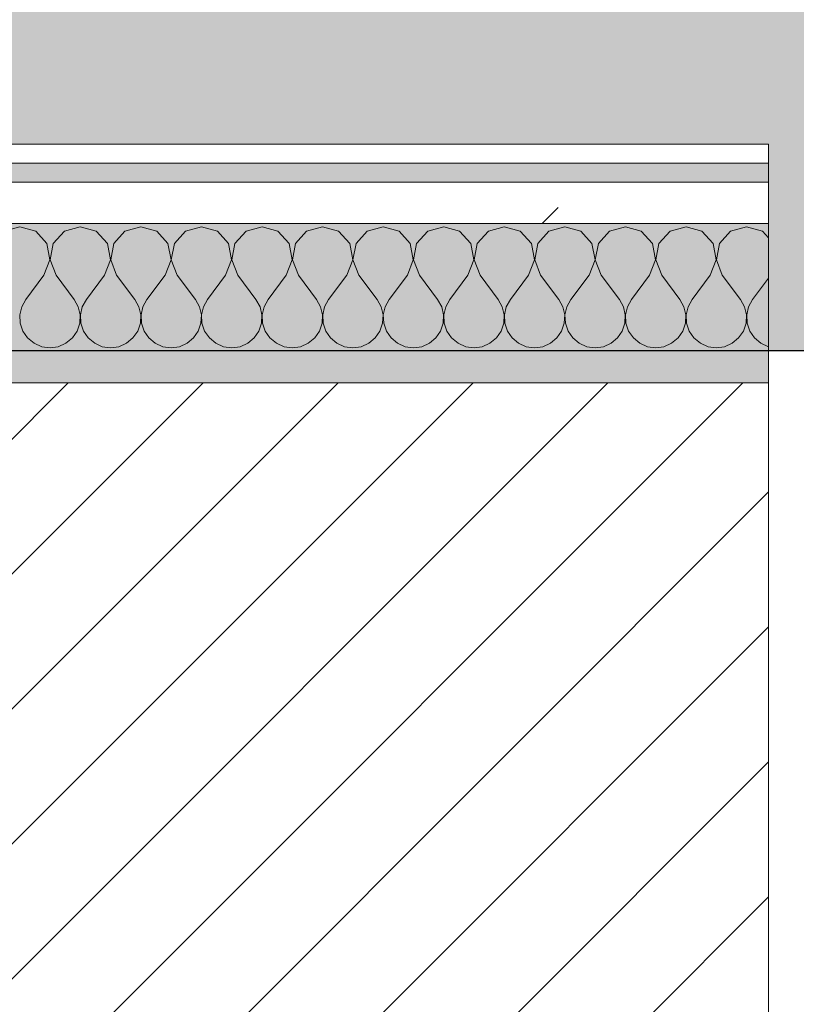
# Model space of a CAD drawing. Header units: millimetres. Extents: x -40968 to 13979, y -19284 to 4746.
# Tile 148 of 256: x -14371 to -14127, y -1399 to -1090. Entities that reach past the tile are written whole.
import ezdxf

# ---------------------------------------------------------------- set-up
doc = ezdxf.new("R2010")
doc.units = ezdxf.units.MM
doc.header["$MEASUREMENT"] = 0
doc.linetypes.add('Wipeout_Contour', pattern=[1000, 0, -1000])
for name, color, linetype in [('12_FAÇ_Façana', 7, 'Continuous'), ('Nuevo_08_E_Envans secs', 7, 'Continuous'), ('Nuevo_14_PAV_Soft Light Grey 0554', 7, 'Continuous'), ('Ventanas Archicad', 7, 'Continuous')]:
    doc.layers.add(name, color=color, linetype=linetype)
for name, color, linetype, lineweight, true_color in [('12_FAÇ_Façana_Pluma_Nº__176', 7, 'Continuous', 15, 0x93a0c6), ('Nuevo_08_E_Envans secs_Pluma_Nº__102', 7, 'Continuous', 5, 0xcccccc), ('Nuevo_08_E_Envans secs_Pluma_Nº__171', 171, 'Continuous', 13, 0xaaaaff), ('Nuevo_08_E_Envans secs_Pluma_Nº__177', 7, 'Continuous', 15, 0xf7e046), ('Nuevo_14_PAV_Soft Light Grey 0554_Pluma_Nº__245', 7, 'Continuous', 13, 0xe8e8e8), ('Ventanas Archicad_Pluma_Nº__3', 7, 'Continuous', 5, 0xa4a4a4)]:
    doc.layers.add(name, color=color, linetype=linetype, lineweight=lineweight, true_color=true_color)
for name, color, linetype, lineweight in [('12_FAÇ_Façana_Pluma_Nº__2', 8, 'Continuous', 5), ('12_FAÇ_Façana_Pluma_Nº__7', 7, 'Continuous', 5), ('Nuevo_08_E_Envans secs_Pluma_Nº__1', 7, 'Continuous', 5), ('Ventanas Archicad_Pluma_Nº__7', 7, 'Continuous', 5)]:
    doc.layers.add(name, color=color, linetype=linetype, lineweight=lineweight)
pattern_1 = [(45, (0, 0), (-183.8478, 183.8478), [195, -65]), (45, (7e-14, 183.85), (-183.8478, 183.8478), [195, -65])]

# ---------------------------------------------------------------- blocks, each defined once
blk = doc.blocks.new('Forjado_1_1', base_point=(-23046.79, -1194.06))
at = {"layer": 'Nuevo_14_PAV_Soft Light Grey 0554_Pluma_Nº__245', "linetype": 'Continuous', "lineweight": 0, "true_color": 0xe8e8e8}
h = blk.add_hatch(color=254, dxfattribs=at)
h.paths.add_polyline_path([(-23046.79, -1194.06), (-1631.11, -1193.63), (-1631.11, -6938.97), (-1556.11, -6938.97), (-1556.11, -7503.98), (-1616.26, -7503.98), (-1616.05, -11935.98), (-1564.89, -11935.98), (-1564.89, -12491.98), (-2024.11, -12491.98), (-2024.11, -12338.98), (-6997.39, -12338.98), (-6997.39, -12391.98), (-3637.68, -12391.98), (-3638.94, -13690.72), (-3644.87, -17130.96), (428.17, -17130.98), (428.89, -16788.98), (778.89, -16788.98), (778.35, -17142.97), (2622.91, -17145.82), (2623.01, -17079.79), (3389.91, -17080.98), (3389.61, -17276.98), (5489.84, -17280.21), (5489.84, -17141.49), (5763.89, -17141.49), (5763.89, -16738.98), (6378.89, -16738.98), (6378.89, -12488.98), (5778.89, -12488.98), (5779.74, -11938.87), (6782.11, -11938.85), (6782.11, -9207.42), (6082.11, -9207.42), (6016.11, -7504.98), (6016.11, -9073.42), (2073.42, -9073.42), (2073.42, -5267.32), (5998.89, -5267.32), (5998.89, -1708.98), (5884.89, -967.98), (7332.11, -967.98), (7332.11, 1999.55), (-28277.4, 1999.55), (-23028.39, 1969.01)])
h.paths.add_polyline_path([(492.89, -5267.32), (1951.42, -5267.32), (1951.42, -9073.42), (492.89, -9073.42)], flags=0)
at = {"layer": 'Nuevo_14_PAV_Soft Light Grey 0554_Pluma_Nº__245', "color": 254, "linetype": 'Continuous', "lineweight": 13, "true_color": 0xe8e8e8, "flags": 128}
blk.add_lwpolyline([(428.17, -17130.98), (-3644.87, -17130.96), (-3638.94, -13690.72), (-3637.68, -12391.98), (-6997.39, -12391.98), (-6997.39, -12338.98), (-2024.11, -12338.98), (-2024.11, -12491.98), (-1564.89, -12491.98), (-1564.89, -11935.98), (-1616.05, -11935.98), (-1616.26, -7503.98), (-1556.11, -7503.98), (-1556.11, -6938.97), (-1631.11, -6938.97), (-1631.11, -1193.63), (-23046.79, -1194.06)], dxfattribs=at)
blk = doc.blocks.new('Ventana Vertical Multi-Faja 27_5')
at = {"layer": 'Ventanas Archicad_Pluma_Nº__3', "color": 253, "linetype": 'Continuous', "lineweight": 5, "true_color": 0xa4a4a4}
blk.add_line((-600, -430), (600, -430), dxfattribs=at)
at = {"layer": 'Ventanas Archicad_Pluma_Nº__7', "color": 7, "linetype": 'Continuous', "lineweight": 5}
for p, q in [((600, -200), (600, -420)), ((600, -420), (600, -430))]:
    blk.add_line(p, q, dxfattribs=at)
blk = doc.blocks.new('Muro_11_1', base_point=(-14135.93, -1193.98))
at = {"layer": '12_FAÇ_Façana_Pluma_Nº__7', "color": 7, "linetype": 'Continuous', "lineweight": 5}
for p, q in [((-14135.93, -1203.98), (-14135.93, -1193.98)), ((-14135.93, -1423.98), (-14135.93, -1203.98))]:
    blk.add_line(p, q, dxfattribs=at)
at = {"layer": 'Ventanas Archicad', "color": 253, "linetype": 'Continuous', "lineweight": 5, "true_color": 0xa4a4a6, "zscale": 1000, "rotation": 180}
blk.add_blockref('Ventana Vertical Multi-Faja 27_5', (-13535.93, -1623.98), dxfattribs=at)
blk = doc.blocks.new('Muro_12_1', base_point=(-16936.43, -1193.98))
at = {"layer": '12_FAÇ_Façana_Pluma_Nº__176', "linetype": 'Continuous', "lineweight": 0, "true_color": 0x495063}
blk.add_hatch(color=251, dxfattribs=at).paths.add_polyline_path([(-14135.93, -1193.98), (-16936.43, -1193.98), (-16936.43, -1203.98), (-14135.93, -1203.98)])
at = {"layer": '12_FAÇ_Façana_Pluma_Nº__2', "linetype": 'Continuous', "lineweight": 5}
h = blk.add_hatch(dxfattribs=at)
h.set_pattern_fill('Ceramic_0001', color=8, style=0, pattern_type=2)
h.set_pattern_definition([(45, (0, 0), (-21.213203, 21.213203), [])])
h.paths.add_polyline_path([(-16936.43, -1418.98), (-14135.93, -1418.98), (-14135.93, -1203.98), (-16936.43, -1203.98)])
at = {"layer": '12_FAÇ_Façana_Pluma_Nº__7', "color": 7, "linetype": 'Continuous', "lineweight": 5}
blk.add_line((-14135.93, -1203.98), (-16936.43, -1203.98), dxfattribs=at)
at = {"layer": '12_FAÇ_Façana_Pluma_Nº__7', "color": 7, "linetype": 'Continuous', "lineweight": 5, "flags": 128}
blk.add_lwpolyline([(-14135.93, -1193.98), (-16936.43, -1193.98)], dxfattribs=at)
blk = doc.blocks.new('*X239')
at = {"layer": 'Nuevo_08_E_Envans secs_Pluma_Nº__102', "color": 254, "linetype": 'Continuous', "lineweight": 5, "true_color": 0xcccccc}
for p, q in [((-14371.43, -1154.93), (-14376.44, -1156.35)), ((-14366.42, -1156.35), (-14371.43, -1154.93)), ((-14362.91, -1160.19), (-14366.42, -1156.35)), ((-14357.39, -1156.35), (-14360.9, -1160.19)), ((-14352.38, -1154.93), (-14357.39, -1156.35)), ((-14347.37, -1156.35), (-14352.38, -1154.93)), ((-14343.86, -1160.19), (-14347.37, -1156.35)), ((-14338.34, -1156.35), (-14341.85, -1160.19)), ((-14333.33, -1154.93), (-14338.34, -1156.35)), ((-14328.33, -1156.35), (-14333.33, -1154.93)), ((-14324.81, -1160.19), (-14328.33, -1156.35)), ((-14319.29, -1156.35), (-14322.8, -1160.19)), ((-14314.29, -1154.93), (-14319.29, -1156.35)), ((-14309.28, -1156.35), (-14314.29, -1154.93)), ((-14305.77, -1160.19), (-14309.28, -1156.35)), ((-14300.25, -1156.35), (-14303.76, -1160.19)), ((-14295.24, -1154.93), (-14300.25, -1156.35)), ((-14290.23, -1156.35), (-14295.24, -1154.93)), ((-14286.72, -1160.19), (-14290.23, -1156.35)), ((-14281.2, -1156.35), (-14284.71, -1160.19)), ((-14276.19, -1154.93), (-14281.2, -1156.35)), ((-14271.18, -1156.35), (-14276.19, -1154.93)), ((-14267.67, -1160.19), (-14271.18, -1156.35)), ((-14262.15, -1156.35), (-14265.66, -1160.19)), ((-14257.14, -1154.93), (-14262.15, -1156.35)), ((-14252.14, -1156.35), (-14257.14, -1154.93)), ((-14248.62, -1160.19), (-14252.14, -1156.35)), ((-14243.1, -1156.35), (-14246.61, -1160.19)), ((-14238.1, -1154.93), (-14243.1, -1156.35)), ((-14233.09, -1156.35), (-14238.1, -1154.93)), ((-14229.58, -1160.19), (-14233.09, -1156.35)), ((-14224.05, -1156.35), (-14227.57, -1160.19)), ((-14219.05, -1154.93), (-14224.05, -1156.35)), ((-14214.04, -1156.35), (-14219.05, -1154.93)), ((-14210.53, -1160.19), (-14214.04, -1156.35)), ((-14205.01, -1156.35), (-14208.52, -1160.19)), ((-14200, -1154.93), (-14205.01, -1156.35)), ((-14194.99, -1156.35), (-14200, -1154.93)), ((-14191.48, -1160.19), (-14194.99, -1156.35)), ((-14185.96, -1156.35), (-14189.47, -1160.19)), ((-14180.95, -1154.93), (-14185.96, -1156.35)), ((-14175.95, -1156.35), (-14180.95, -1154.93)), ((-14172.43, -1160.19), (-14175.95, -1156.35)), ((-14166.91, -1156.35), (-14170.42, -1160.19)), ((-14161.9, -1154.93), (-14166.91, -1156.35)), ((-14156.9, -1156.35), (-14161.9, -1154.93)), ((-14153.39, -1160.19), (-14156.9, -1156.35)), ((-14147.86, -1156.35), (-14151.38, -1160.19)), ((-14142.86, -1154.93), (-14147.86, -1156.35)), ((-14137.85, -1156.35), (-14142.86, -1154.93)), ((-14135.93, -1158.45), (-14137.85, -1156.35)), ((-14361.94, -1165.31), (-14362.91, -1160.19)), ((-14360.9, -1160.19), (-14361.87, -1165.31)), ((-14342.9, -1165.31), (-14343.86, -1160.19)), ((-14341.85, -1160.19), (-14342.82, -1165.31)), ((-14323.85, -1165.31), (-14324.81, -1160.19)), ((-14322.8, -1160.19), (-14323.77, -1165.31)), ((-14304.8, -1165.31), (-14305.77, -1160.19)), ((-14303.76, -1160.19), (-14304.72, -1165.31)), ((-14285.75, -1165.31), (-14286.72, -1160.19)), ((-14284.71, -1160.19), (-14285.68, -1165.31)), ((-14266.71, -1165.31), (-14267.67, -1160.19)), ((-14265.66, -1160.19), (-14266.63, -1165.31)), ((-14247.66, -1165.31), (-14248.62, -1160.19)), ((-14246.61, -1160.19), (-14247.58, -1165.31)), ((-14228.61, -1165.31), (-14229.58, -1160.19)), ((-14227.57, -1160.19), (-14228.53, -1165.31)), ((-14209.56, -1165.31), (-14210.53, -1160.19)), ((-14208.52, -1160.19), (-14209.49, -1165.31)), ((-14190.51, -1165.31), (-14191.48, -1160.19)), ((-14189.47, -1160.19), (-14190.44, -1165.31)), ((-14171.47, -1165.31), (-14172.43, -1160.19)), ((-14170.42, -1160.19), (-14171.39, -1165.31)), ((-14152.42, -1165.31), (-14153.39, -1160.19)), ((-14151.38, -1160.19), (-14152.34, -1165.31)), ((-14363.81, -1170.17), (-14361.94, -1165.31)), ((-14361.87, -1165.31), (-14360, -1170.17)), ((-14344.76, -1170.17), (-14342.9, -1165.31)), ((-14342.82, -1165.31), (-14340.95, -1170.17)), ((-14325.71, -1170.17), (-14323.85, -1165.31)), ((-14323.77, -1165.31), (-14321.9, -1170.17)), ((-14306.67, -1170.17), (-14304.8, -1165.31)), ((-14304.72, -1165.31), (-14302.86, -1170.17)), ((-14287.62, -1170.17), (-14285.75, -1165.31)), ((-14285.68, -1165.31), (-14283.81, -1170.17)), ((-14268.57, -1170.17), (-14266.71, -1165.31)), ((-14266.63, -1165.31), (-14264.76, -1170.17)), ((-14249.52, -1170.17), (-14247.66, -1165.31)), ((-14247.58, -1165.31), (-14245.71, -1170.17)), ((-14230.48, -1170.17), (-14228.61, -1165.31)), ((-14228.53, -1165.31), (-14226.67, -1170.17)), ((-14211.43, -1170.17), (-14209.56, -1165.31)), ((-14209.49, -1165.31), (-14207.62, -1170.17)), ((-14192.38, -1170.17), (-14190.51, -1165.31)), ((-14190.44, -1165.31), (-14188.57, -1170.17)), ((-14173.33, -1170.17), (-14171.47, -1165.31)), ((-14171.39, -1165.31), (-14169.52, -1170.17)), ((-14154.29, -1170.17), (-14152.42, -1165.31)), ((-14152.34, -1165.31), (-14150.48, -1170.17)), ((-14363.81, -1170.17), (-14369.52, -1177.79)), ((-14360, -1170.17), (-14354.29, -1177.79)), ((-14344.76, -1170.17), (-14350.48, -1177.79)), ((-14340.95, -1170.17), (-14335.24, -1177.79)), ((-14325.71, -1170.17), (-14331.43, -1177.79)), ((-14321.9, -1170.17), (-14316.19, -1177.79)), ((-14306.67, -1170.17), (-14312.38, -1177.79)), ((-14302.86, -1170.17), (-14297.14, -1177.79)), ((-14287.62, -1170.17), (-14293.33, -1177.79)), ((-14283.81, -1170.17), (-14278.1, -1177.79)), ((-14268.57, -1170.17), (-14274.29, -1177.79)), ((-14264.76, -1170.17), (-14259.05, -1177.79)), ((-14249.52, -1170.17), (-14255.24, -1177.79)), ((-14245.71, -1170.17), (-14240, -1177.79)), ((-14230.48, -1170.17), (-14236.19, -1177.79)), ((-14226.67, -1170.17), (-14220.95, -1177.79)), ((-14211.43, -1170.17), (-14217.14, -1177.79)), ((-14207.62, -1170.17), (-14201.9, -1177.79)), ((-14192.38, -1170.17), (-14198.1, -1177.79)), ((-14188.57, -1170.17), (-14182.86, -1177.79)), ((-14173.33, -1170.17), (-14179.05, -1177.79)), ((-14169.52, -1170.17), (-14163.81, -1177.79)), ((-14154.29, -1170.17), (-14160, -1177.79)), ((-14150.48, -1170.17), (-14144.76, -1177.79)), ((-14135.93, -1171.09), (-14140.95, -1177.79)), ((-14369.52, -1177.79), (-14370.8, -1180.08)), ((-14353.01, -1180.08), (-14354.29, -1177.79)), ((-14350.48, -1177.79), (-14351.75, -1180.08)), ((-14333.97, -1180.08), (-14335.24, -1177.79)), ((-14331.43, -1177.79), (-14332.7, -1180.08)), ((-14314.92, -1180.08), (-14316.19, -1177.79)), ((-14312.38, -1177.79), (-14313.65, -1180.08)), ((-14295.87, -1180.08), (-14297.14, -1177.79)), ((-14293.33, -1177.79), (-14294.6, -1180.08)), ((-14276.82, -1180.08), (-14278.1, -1177.79)), ((-14274.29, -1177.79), (-14275.56, -1180.08)), ((-14257.78, -1180.08), (-14259.05, -1177.79)), ((-14255.24, -1177.79), (-14256.51, -1180.08)), ((-14238.73, -1180.08), (-14240, -1177.79)), ((-14236.19, -1177.79), (-14237.46, -1180.08)), ((-14219.68, -1180.08), (-14220.95, -1177.79)), ((-14217.14, -1177.79), (-14218.41, -1180.08)), ((-14200.63, -1180.08), (-14201.9, -1177.79)), ((-14198.1, -1177.79), (-14199.37, -1180.08)), ((-14181.59, -1180.08), (-14182.86, -1177.79)), ((-14179.05, -1177.79), (-14180.32, -1180.08)), ((-14162.54, -1180.08), (-14163.81, -1177.79)), ((-14160, -1177.79), (-14161.27, -1180.08)), ((-14143.49, -1180.08), (-14144.76, -1177.79)), ((-14140.95, -1177.79), (-14142.22, -1180.08)), ((-14370.8, -1180.08), (-14371.39, -1182.64)), ((-14352.42, -1182.64), (-14353.01, -1180.08)), ((-14351.75, -1180.08), (-14352.34, -1182.64)), ((-14333.37, -1182.64), (-14333.97, -1180.08)), ((-14332.7, -1180.08), (-14333.29, -1182.64)), ((-14314.32, -1182.64), (-14314.92, -1180.08)), ((-14313.65, -1180.08), (-14314.25, -1182.64)), ((-14295.28, -1182.64), (-14295.87, -1180.08)), ((-14294.6, -1180.08), (-14295.2, -1182.64)), ((-14276.23, -1182.64), (-14276.82, -1180.08)), ((-14275.56, -1180.08), (-14276.15, -1182.64)), ((-14257.18, -1182.64), (-14257.78, -1180.08)), ((-14256.51, -1180.08), (-14257.1, -1182.64)), ((-14238.13, -1182.64), (-14238.73, -1180.08)), ((-14237.46, -1180.08), (-14238.06, -1182.64)), ((-14219.09, -1182.64), (-14219.68, -1180.08)), ((-14218.41, -1180.08), (-14219.01, -1182.64)), ((-14200.04, -1182.64), (-14200.63, -1180.08)), ((-14199.37, -1180.08), (-14199.96, -1182.64)), ((-14180.99, -1182.64), (-14181.59, -1180.08)), ((-14180.32, -1180.08), (-14180.91, -1182.64)), ((-14161.94, -1182.64), (-14162.54, -1180.08)), ((-14161.27, -1180.08), (-14161.87, -1182.64)), ((-14142.9, -1182.64), (-14143.49, -1180.08)), ((-14142.22, -1180.08), (-14142.82, -1182.64)), ((-14371.39, -1182.64), (-14371.26, -1185.27)), ((-14371.26, -1185.27), (-14370.42, -1187.76)), ((-14353.39, -1187.76), (-14352.55, -1185.27)), ((-14352.55, -1185.27), (-14352.42, -1182.64)), ((-14352.34, -1182.64), (-14352.22, -1185.27)), ((-14352.22, -1185.27), (-14351.38, -1187.76)), ((-14334.34, -1187.76), (-14333.5, -1185.27)), ((-14333.5, -1185.27), (-14333.37, -1182.64)), ((-14333.29, -1182.64), (-14333.17, -1185.27)), ((-14333.17, -1185.27), (-14332.33, -1187.76)), ((-14315.29, -1187.76), (-14314.45, -1185.27)), ((-14314.45, -1185.27), (-14314.32, -1182.64)), ((-14314.25, -1182.64), (-14314.12, -1185.27)), ((-14314.12, -1185.27), (-14313.28, -1187.76)), ((-14296.24, -1187.76), (-14295.4, -1185.27)), ((-14295.4, -1185.27), (-14295.28, -1182.64)), ((-14295.2, -1182.64), (-14295.07, -1185.27)), ((-14295.07, -1185.27), (-14294.23, -1187.76)), ((-14277.2, -1187.76), (-14276.36, -1185.27)), ((-14276.36, -1185.27), (-14276.23, -1182.64)), ((-14276.15, -1182.64), (-14276.02, -1185.27)), ((-14276.02, -1185.27), (-14275.19, -1187.76)), ((-14258.15, -1187.76), (-14257.31, -1185.27)), ((-14257.31, -1185.27), (-14257.18, -1182.64)), ((-14257.1, -1182.64), (-14256.98, -1185.27)), ((-14256.98, -1185.27), (-14256.14, -1187.76)), ((-14239.1, -1187.76), (-14238.26, -1185.27)), ((-14238.26, -1185.27), (-14238.13, -1182.64)), ((-14238.06, -1182.64), (-14237.93, -1185.27)), ((-14237.93, -1185.27), (-14237.09, -1187.76)), ((-14220.05, -1187.76), (-14219.21, -1185.27)), ((-14219.21, -1185.27), (-14219.09, -1182.64)), ((-14219.01, -1182.64), (-14218.88, -1185.27)), ((-14218.88, -1185.27), (-14218.04, -1187.76)), ((-14201.01, -1187.76), (-14200.17, -1185.27)), ((-14200.17, -1185.27), (-14200.04, -1182.64)), ((-14199.96, -1182.64), (-14199.83, -1185.27)), ((-14199.83, -1185.27), (-14198.99, -1187.76)), ((-14181.96, -1187.76), (-14181.12, -1185.27)), ((-14181.12, -1185.27), (-14180.99, -1182.64)), ((-14180.91, -1182.64), (-14180.79, -1185.27)), ((-14180.79, -1185.27), (-14179.95, -1187.76)), ((-14162.91, -1187.76), (-14162.07, -1185.27)), ((-14162.07, -1185.27), (-14161.94, -1182.64)), ((-14161.87, -1182.64), (-14161.74, -1185.27)), ((-14161.74, -1185.27), (-14160.9, -1187.76)), ((-14143.86, -1187.76), (-14143.02, -1185.27)), ((-14143.02, -1185.27), (-14142.9, -1182.64)), ((-14142.82, -1182.64), (-14142.69, -1185.27)), ((-14142.69, -1185.27), (-14141.85, -1187.76)), ((-14370.42, -1187.76), (-14368.94, -1189.92)), ((-14354.87, -1189.92), (-14353.39, -1187.76)), ((-14351.38, -1187.76), (-14349.89, -1189.92)), ((-14335.83, -1189.92), (-14334.34, -1187.76)), ((-14332.33, -1187.76), (-14330.84, -1189.92)), ((-14316.78, -1189.92), (-14315.29, -1187.76)), ((-14313.28, -1187.76), (-14311.79, -1189.92)), ((-14297.73, -1189.92), (-14296.24, -1187.76)), ((-14294.23, -1187.76), (-14292.74, -1189.92)), ((-14278.68, -1189.92), (-14277.2, -1187.76)), ((-14275.19, -1187.76), (-14273.7, -1189.92)), ((-14259.64, -1189.92), (-14258.15, -1187.76)), ((-14256.14, -1187.76), (-14254.65, -1189.92)), ((-14240.59, -1189.92), (-14239.1, -1187.76)), ((-14237.09, -1187.76), (-14235.6, -1189.92)), ((-14221.54, -1189.92), (-14220.05, -1187.76)), ((-14218.04, -1187.76), (-14216.55, -1189.92)), ((-14202.49, -1189.92), (-14201.01, -1187.76)), ((-14198.99, -1187.76), (-14197.51, -1189.92)), ((-14183.45, -1189.92), (-14181.96, -1187.76)), ((-14179.95, -1187.76), (-14178.46, -1189.92)), ((-14164.4, -1189.92), (-14162.91, -1187.76)), ((-14160.9, -1187.76), (-14159.41, -1189.92)), ((-14145.35, -1189.92), (-14143.86, -1187.76)), ((-14141.85, -1187.76), (-14140.36, -1189.92)), ((-14368.94, -1189.92), (-14366.91, -1191.6)), ((-14366.91, -1191.6), (-14364.51, -1192.66)), ((-14359.3, -1192.66), (-14356.9, -1191.6)), ((-14356.9, -1191.6), (-14354.87, -1189.92)), ((-14349.89, -1189.92), (-14347.86, -1191.6)), ((-14347.86, -1191.6), (-14345.46, -1192.66)), ((-14340.25, -1192.66), (-14337.85, -1191.6)), ((-14337.85, -1191.6), (-14335.83, -1189.92)), ((-14330.84, -1189.92), (-14328.82, -1191.6)), ((-14328.82, -1191.6), (-14326.41, -1192.66)), ((-14321.21, -1192.66), (-14318.8, -1191.6)), ((-14318.8, -1191.6), (-14316.78, -1189.92)), ((-14311.79, -1189.92), (-14309.77, -1191.6)), ((-14309.77, -1191.6), (-14307.36, -1192.66)), ((-14302.16, -1192.66), (-14299.75, -1191.6)), ((-14299.75, -1191.6), (-14297.73, -1189.92)), ((-14292.74, -1189.92), (-14290.72, -1191.6)), ((-14290.72, -1191.6), (-14288.32, -1192.66)), ((-14283.11, -1192.66), (-14280.71, -1191.6)), ((-14280.71, -1191.6), (-14278.68, -1189.92)), ((-14273.7, -1189.92), (-14271.67, -1191.6)), ((-14271.67, -1191.6), (-14269.27, -1192.66)), ((-14264.06, -1192.66), (-14261.66, -1191.6)), ((-14261.66, -1191.6), (-14259.64, -1189.92)), ((-14254.65, -1189.92), (-14252.63, -1191.6)), ((-14252.63, -1191.6), (-14250.22, -1192.66)), ((-14245.02, -1192.66), (-14242.61, -1191.6)), ((-14242.61, -1191.6), (-14240.59, -1189.92)), ((-14235.6, -1189.92), (-14233.58, -1191.6)), ((-14233.58, -1191.6), (-14231.17, -1192.66)), ((-14225.97, -1192.66), (-14223.56, -1191.6)), ((-14223.56, -1191.6), (-14221.54, -1189.92)), ((-14216.55, -1189.92), (-14214.53, -1191.6)), ((-14214.53, -1191.6), (-14212.13, -1192.66)), ((-14206.92, -1192.66), (-14204.52, -1191.6)), ((-14204.52, -1191.6), (-14202.49, -1189.92)), ((-14197.51, -1189.92), (-14195.48, -1191.6)), ((-14195.48, -1191.6), (-14193.08, -1192.66)), ((-14187.87, -1192.66), (-14185.47, -1191.6)), ((-14185.47, -1191.6), (-14183.45, -1189.92)), ((-14178.46, -1189.92), (-14176.44, -1191.6)), ((-14176.44, -1191.6), (-14174.03, -1192.66)), ((-14168.83, -1192.66), (-14166.42, -1191.6)), ((-14166.42, -1191.6), (-14164.4, -1189.92)), ((-14159.41, -1189.92), (-14157.39, -1191.6)), ((-14157.39, -1191.6), (-14154.98, -1192.66)), ((-14149.78, -1192.66), (-14147.37, -1191.6)), ((-14147.37, -1191.6), (-14145.35, -1189.92)), ((-14140.36, -1189.92), (-14138.34, -1191.6)), ((-14138.34, -1191.6), (-14135.94, -1192.66)), ((-14364.51, -1192.66), (-14361.9, -1193.02)), ((-14361.9, -1193.02), (-14359.3, -1192.66)), ((-14345.46, -1192.66), (-14342.86, -1193.02)), ((-14342.86, -1193.02), (-14340.25, -1192.66)), ((-14326.41, -1192.66), (-14323.81, -1193.02)), ((-14323.81, -1193.02), (-14321.21, -1192.66)), ((-14307.36, -1192.66), (-14304.76, -1193.02)), ((-14304.76, -1193.02), (-14302.16, -1192.66)), ((-14288.32, -1192.66), (-14285.71, -1193.02)), ((-14285.71, -1193.02), (-14283.11, -1192.66)), ((-14269.27, -1192.66), (-14266.67, -1193.02)), ((-14266.67, -1193.02), (-14264.06, -1192.66)), ((-14250.22, -1192.66), (-14247.62, -1193.02)), ((-14247.62, -1193.02), (-14245.02, -1192.66)), ((-14231.17, -1192.66), (-14228.57, -1193.02)), ((-14228.57, -1193.02), (-14225.97, -1192.66)), ((-14212.13, -1192.66), (-14209.52, -1193.02)), ((-14209.52, -1193.02), (-14206.92, -1192.66)), ((-14193.08, -1192.66), (-14190.48, -1193.02)), ((-14190.48, -1193.02), (-14187.87, -1192.66)), ((-14174.03, -1192.66), (-14171.43, -1193.02)), ((-14171.43, -1193.02), (-14168.83, -1192.66)), ((-14154.98, -1192.66), (-14152.38, -1193.02)), ((-14152.38, -1193.02), (-14149.78, -1192.66))]:
    blk.add_line(p, q, dxfattribs=at)
blk = doc.blocks.new('Muro_92_1', base_point=(-14135.93, -1193.98))
at = {"layer": 'Nuevo_08_E_Envans secs_Pluma_Nº__1', "color": 7, "linetype": 'Continuous', "lineweight": 5, "flags": 128}
blk.add_lwpolyline([(-16936.43, -1193.98), (-14135.93, -1193.98)], dxfattribs=at)
at = {"color": 254, "linetype": 'Wipeout_Contour', "lineweight": 0, "ltscale": 62310.788122}
blk.add_wipeout([(-14135.93, -1128.98), (-16936.43, -1128.98), (-16936.43, -1134.98), (-14135.93, -1134.98)], dxfattribs=at).dxf.layer = 'Nuevo_08_E_Envans secs'
at = {"color": 254, "linetype": 'Wipeout_Contour', "lineweight": 0, "ltscale": 62315.364932}
blk.add_wipeout([(-14135.93, -1140.98), (-16936.43, -1140.98), (-16936.43, -1153.98), (-14135.93, -1153.98)], dxfattribs=at).dxf.layer = 'Nuevo_08_E_Envans secs'
at = {"layer": 'Nuevo_08_E_Envans secs_Pluma_Nº__171', "linetype": 'Continuous', "lineweight": 13, "true_color": 0xaaaaff}
h = blk.add_hatch(dxfattribs=at)
h.set_pattern_fill('Panellat_HPL_0001', color=161, style=0, pattern_type=2)
h.set_pattern_definition(pattern_1)
h.paths.add_polyline_path([(-14135.93, -1128.98), (-16936.43, -1128.98), (-16936.43, -1134.98), (-14135.93, -1134.98)])
at = {"layer": 'Nuevo_08_E_Envans secs_Pluma_Nº__177', "linetype": 'Continuous', "lineweight": 15, "true_color": 0xf7e046}
h = blk.add_hatch(dxfattribs=at)
h.set_pattern_fill('Panellat_HPL_0001', color=53, style=0, pattern_type=2)
h.set_pattern_definition(pattern_1)
h.paths.add_polyline_path([(-14135.93, -1140.98), (-16936.43, -1140.98), (-16936.43, -1153.98), (-14135.93, -1153.98)])
at = {"layer": 'Nuevo_08_E_Envans secs_Pluma_Nº__1', "color": 7, "linetype": 'Continuous', "lineweight": 5}
for p, q in [((-14135.93, -1134.98), (-16936.43, -1134.98)), ((-14135.93, -1140.98), (-16936.43, -1140.98)), ((-14135.93, -1153.98), (-16936.43, -1153.98))]:
    blk.add_line(p, q, dxfattribs=at)
at = {"layer": 'Nuevo_08_E_Envans secs_Pluma_Nº__1', "color": 7, "linetype": 'Continuous', "lineweight": 5, "flags": 128}
blk.add_lwpolyline([(-14135.93, -1128.98), (-16936.43, -1128.98)], dxfattribs=at)
at = {"layer": 'Nuevo_08_E_Envans secs', "color": 7, "lineweight": 20}
blk.add_blockref('*X239', (0, 0), dxfattribs=at)
blk = doc.blocks.new('*X495')
at = {"layer": 'Nuevo_08_E_Envans secs_Pluma_Nº__102', "color": 254, "linetype": 'Continuous', "lineweight": 5, "true_color": 0xcccccc}
for p, q in [((-14371.43, -1154.93), (-14376.44, -1156.35)), ((-14366.42, -1156.35), (-14371.43, -1154.93)), ((-14362.91, -1160.19), (-14366.42, -1156.35)), ((-14357.39, -1156.35), (-14360.9, -1160.19)), ((-14352.38, -1154.93), (-14357.39, -1156.35)), ((-14347.37, -1156.35), (-14352.38, -1154.93)), ((-14343.86, -1160.19), (-14347.37, -1156.35)), ((-14338.34, -1156.35), (-14341.85, -1160.19)), ((-14333.33, -1154.93), (-14338.34, -1156.35)), ((-14328.33, -1156.35), (-14333.33, -1154.93)), ((-14324.81, -1160.19), (-14328.33, -1156.35)), ((-14319.29, -1156.35), (-14322.8, -1160.19)), ((-14314.29, -1154.93), (-14319.29, -1156.35)), ((-14309.28, -1156.35), (-14314.29, -1154.93)), ((-14305.77, -1160.19), (-14309.28, -1156.35)), ((-14300.25, -1156.35), (-14303.76, -1160.19)), ((-14295.24, -1154.93), (-14300.25, -1156.35)), ((-14290.23, -1156.35), (-14295.24, -1154.93)), ((-14286.72, -1160.19), (-14290.23, -1156.35)), ((-14281.2, -1156.35), (-14284.71, -1160.19)), ((-14276.19, -1154.93), (-14281.2, -1156.35)), ((-14271.18, -1156.35), (-14276.19, -1154.93)), ((-14267.67, -1160.19), (-14271.18, -1156.35)), ((-14262.15, -1156.35), (-14265.66, -1160.19)), ((-14257.14, -1154.93), (-14262.15, -1156.35)), ((-14252.14, -1156.35), (-14257.14, -1154.93)), ((-14248.62, -1160.19), (-14252.14, -1156.35)), ((-14243.1, -1156.35), (-14246.61, -1160.19)), ((-14238.1, -1154.93), (-14243.1, -1156.35)), ((-14233.09, -1156.35), (-14238.1, -1154.93)), ((-14229.58, -1160.19), (-14233.09, -1156.35)), ((-14224.05, -1156.35), (-14227.57, -1160.19)), ((-14219.05, -1154.93), (-14224.05, -1156.35)), ((-14214.04, -1156.35), (-14219.05, -1154.93)), ((-14210.53, -1160.19), (-14214.04, -1156.35)), ((-14205.01, -1156.35), (-14208.52, -1160.19)), ((-14200, -1154.93), (-14205.01, -1156.35)), ((-14194.99, -1156.35), (-14200, -1154.93)), ((-14191.48, -1160.19), (-14194.99, -1156.35)), ((-14185.96, -1156.35), (-14189.47, -1160.19)), ((-14180.95, -1154.93), (-14185.96, -1156.35)), ((-14175.95, -1156.35), (-14180.95, -1154.93)), ((-14172.43, -1160.19), (-14175.95, -1156.35)), ((-14166.91, -1156.35), (-14170.42, -1160.19)), ((-14161.9, -1154.93), (-14166.91, -1156.35)), ((-14156.9, -1156.35), (-14161.9, -1154.93)), ((-14153.39, -1160.19), (-14156.9, -1156.35)), ((-14147.86, -1156.35), (-14151.38, -1160.19)), ((-14142.86, -1154.93), (-14147.86, -1156.35)), ((-14137.85, -1156.35), (-14142.86, -1154.93)), ((-14135.93, -1158.45), (-14137.85, -1156.35)), ((-14361.94, -1165.31), (-14362.91, -1160.19)), ((-14360.9, -1160.19), (-14361.87, -1165.31)), ((-14342.9, -1165.31), (-14343.86, -1160.19)), ((-14341.85, -1160.19), (-14342.82, -1165.31)), ((-14323.85, -1165.31), (-14324.81, -1160.19)), ((-14322.8, -1160.19), (-14323.77, -1165.31)), ((-14304.8, -1165.31), (-14305.77, -1160.19)), ((-14303.76, -1160.19), (-14304.72, -1165.31)), ((-14285.75, -1165.31), (-14286.72, -1160.19)), ((-14284.71, -1160.19), (-14285.68, -1165.31)), ((-14266.71, -1165.31), (-14267.67, -1160.19)), ((-14265.66, -1160.19), (-14266.63, -1165.31)), ((-14247.66, -1165.31), (-14248.62, -1160.19)), ((-14246.61, -1160.19), (-14247.58, -1165.31)), ((-14228.61, -1165.31), (-14229.58, -1160.19)), ((-14227.57, -1160.19), (-14228.53, -1165.31)), ((-14209.56, -1165.31), (-14210.53, -1160.19)), ((-14208.52, -1160.19), (-14209.49, -1165.31)), ((-14190.51, -1165.31), (-14191.48, -1160.19)), ((-14189.47, -1160.19), (-14190.44, -1165.31)), ((-14171.47, -1165.31), (-14172.43, -1160.19)), ((-14170.42, -1160.19), (-14171.39, -1165.31)), ((-14152.42, -1165.31), (-14153.39, -1160.19)), ((-14151.38, -1160.19), (-14152.34, -1165.31)), ((-14363.81, -1170.17), (-14361.94, -1165.31)), ((-14361.87, -1165.31), (-14360, -1170.17)), ((-14344.76, -1170.17), (-14342.9, -1165.31)), ((-14342.82, -1165.31), (-14340.95, -1170.17)), ((-14325.71, -1170.17), (-14323.85, -1165.31)), ((-14323.77, -1165.31), (-14321.9, -1170.17)), ((-14306.67, -1170.17), (-14304.8, -1165.31)), ((-14304.72, -1165.31), (-14302.86, -1170.17)), ((-14287.62, -1170.17), (-14285.75, -1165.31)), ((-14285.68, -1165.31), (-14283.81, -1170.17)), ((-14268.57, -1170.17), (-14266.71, -1165.31)), ((-14266.63, -1165.31), (-14264.76, -1170.17)), ((-14249.52, -1170.17), (-14247.66, -1165.31)), ((-14247.58, -1165.31), (-14245.71, -1170.17)), ((-14230.48, -1170.17), (-14228.61, -1165.31)), ((-14228.53, -1165.31), (-14226.67, -1170.17)), ((-14211.43, -1170.17), (-14209.56, -1165.31)), ((-14209.49, -1165.31), (-14207.62, -1170.17)), ((-14192.38, -1170.17), (-14190.51, -1165.31)), ((-14190.44, -1165.31), (-14188.57, -1170.17)), ((-14173.33, -1170.17), (-14171.47, -1165.31)), ((-14171.39, -1165.31), (-14169.52, -1170.17)), ((-14154.29, -1170.17), (-14152.42, -1165.31)), ((-14152.34, -1165.31), (-14150.48, -1170.17)), ((-14363.81, -1170.17), (-14369.52, -1177.79)), ((-14360, -1170.17), (-14354.29, -1177.79)), ((-14344.76, -1170.17), (-14350.48, -1177.79)), ((-14340.95, -1170.17), (-14335.24, -1177.79)), ((-14325.71, -1170.17), (-14331.43, -1177.79)), ((-14321.9, -1170.17), (-14316.19, -1177.79)), ((-14306.67, -1170.17), (-14312.38, -1177.79)), ((-14302.86, -1170.17), (-14297.14, -1177.79)), ((-14287.62, -1170.17), (-14293.33, -1177.79)), ((-14283.81, -1170.17), (-14278.1, -1177.79)), ((-14268.57, -1170.17), (-14274.29, -1177.79)), ((-14264.76, -1170.17), (-14259.05, -1177.79)), ((-14249.52, -1170.17), (-14255.24, -1177.79)), ((-14245.71, -1170.17), (-14240, -1177.79)), ((-14230.48, -1170.17), (-14236.19, -1177.79)), ((-14226.67, -1170.17), (-14220.95, -1177.79)), ((-14211.43, -1170.17), (-14217.14, -1177.79)), ((-14207.62, -1170.17), (-14201.9, -1177.79)), ((-14192.38, -1170.17), (-14198.1, -1177.79)), ((-14188.57, -1170.17), (-14182.86, -1177.79)), ((-14173.33, -1170.17), (-14179.05, -1177.79)), ((-14169.52, -1170.17), (-14163.81, -1177.79)), ((-14154.29, -1170.17), (-14160, -1177.79)), ((-14150.48, -1170.17), (-14144.76, -1177.79)), ((-14135.93, -1171.09), (-14140.95, -1177.79)), ((-14369.52, -1177.79), (-14370.8, -1180.08)), ((-14353.01, -1180.08), (-14354.29, -1177.79)), ((-14350.48, -1177.79), (-14351.75, -1180.08)), ((-14333.97, -1180.08), (-14335.24, -1177.79)), ((-14331.43, -1177.79), (-14332.7, -1180.08)), ((-14314.92, -1180.08), (-14316.19, -1177.79)), ((-14312.38, -1177.79), (-14313.65, -1180.08)), ((-14295.87, -1180.08), (-14297.14, -1177.79)), ((-14293.33, -1177.79), (-14294.6, -1180.08)), ((-14276.82, -1180.08), (-14278.1, -1177.79)), ((-14274.29, -1177.79), (-14275.56, -1180.08)), ((-14257.78, -1180.08), (-14259.05, -1177.79)), ((-14255.24, -1177.79), (-14256.51, -1180.08)), ((-14238.73, -1180.08), (-14240, -1177.79)), ((-14236.19, -1177.79), (-14237.46, -1180.08)), ((-14219.68, -1180.08), (-14220.95, -1177.79)), ((-14217.14, -1177.79), (-14218.41, -1180.08)), ((-14200.63, -1180.08), (-14201.9, -1177.79)), ((-14198.1, -1177.79), (-14199.37, -1180.08)), ((-14181.59, -1180.08), (-14182.86, -1177.79)), ((-14179.05, -1177.79), (-14180.32, -1180.08)), ((-14162.54, -1180.08), (-14163.81, -1177.79)), ((-14160, -1177.79), (-14161.27, -1180.08)), ((-14143.49, -1180.08), (-14144.76, -1177.79)), ((-14140.95, -1177.79), (-14142.22, -1180.08)), ((-14370.8, -1180.08), (-14371.39, -1182.64)), ((-14352.42, -1182.64), (-14353.01, -1180.08)), ((-14351.75, -1180.08), (-14352.34, -1182.64)), ((-14333.37, -1182.64), (-14333.97, -1180.08)), ((-14332.7, -1180.08), (-14333.29, -1182.64)), ((-14314.32, -1182.64), (-14314.92, -1180.08)), ((-14313.65, -1180.08), (-14314.25, -1182.64)), ((-14295.28, -1182.64), (-14295.87, -1180.08)), ((-14294.6, -1180.08), (-14295.2, -1182.64)), ((-14276.23, -1182.64), (-14276.82, -1180.08)), ((-14275.56, -1180.08), (-14276.15, -1182.64)), ((-14257.18, -1182.64), (-14257.78, -1180.08)), ((-14256.51, -1180.08), (-14257.1, -1182.64)), ((-14238.13, -1182.64), (-14238.73, -1180.08)), ((-14237.46, -1180.08), (-14238.06, -1182.64)), ((-14219.09, -1182.64), (-14219.68, -1180.08)), ((-14218.41, -1180.08), (-14219.01, -1182.64)), ((-14200.04, -1182.64), (-14200.63, -1180.08)), ((-14199.37, -1180.08), (-14199.96, -1182.64)), ((-14180.99, -1182.64), (-14181.59, -1180.08)), ((-14180.32, -1180.08), (-14180.91, -1182.64)), ((-14161.94, -1182.64), (-14162.54, -1180.08)), ((-14161.27, -1180.08), (-14161.87, -1182.64)), ((-14142.9, -1182.64), (-14143.49, -1180.08)), ((-14142.22, -1180.08), (-14142.82, -1182.64)), ((-14371.39, -1182.64), (-14371.26, -1185.27)), ((-14371.26, -1185.27), (-14370.42, -1187.76)), ((-14353.39, -1187.76), (-14352.55, -1185.27)), ((-14352.55, -1185.27), (-14352.42, -1182.64)), ((-14352.34, -1182.64), (-14352.22, -1185.27)), ((-14352.22, -1185.27), (-14351.38, -1187.76)), ((-14334.34, -1187.76), (-14333.5, -1185.27)), ((-14333.5, -1185.27), (-14333.37, -1182.64)), ((-14333.29, -1182.64), (-14333.17, -1185.27)), ((-14333.17, -1185.27), (-14332.33, -1187.76)), ((-14315.29, -1187.76), (-14314.45, -1185.27)), ((-14314.45, -1185.27), (-14314.32, -1182.64)), ((-14314.25, -1182.64), (-14314.12, -1185.27)), ((-14314.12, -1185.27), (-14313.28, -1187.76)), ((-14296.24, -1187.76), (-14295.4, -1185.27)), ((-14295.4, -1185.27), (-14295.28, -1182.64)), ((-14295.2, -1182.64), (-14295.07, -1185.27)), ((-14295.07, -1185.27), (-14294.23, -1187.76)), ((-14277.2, -1187.76), (-14276.36, -1185.27)), ((-14276.36, -1185.27), (-14276.23, -1182.64)), ((-14276.15, -1182.64), (-14276.02, -1185.27)), ((-14276.02, -1185.27), (-14275.19, -1187.76)), ((-14258.15, -1187.76), (-14257.31, -1185.27)), ((-14257.31, -1185.27), (-14257.18, -1182.64)), ((-14257.1, -1182.64), (-14256.98, -1185.27)), ((-14256.98, -1185.27), (-14256.14, -1187.76)), ((-14239.1, -1187.76), (-14238.26, -1185.27)), ((-14238.26, -1185.27), (-14238.13, -1182.64)), ((-14238.06, -1182.64), (-14237.93, -1185.27)), ((-14237.93, -1185.27), (-14237.09, -1187.76)), ((-14220.05, -1187.76), (-14219.21, -1185.27)), ((-14219.21, -1185.27), (-14219.09, -1182.64)), ((-14219.01, -1182.64), (-14218.88, -1185.27)), ((-14218.88, -1185.27), (-14218.04, -1187.76)), ((-14201.01, -1187.76), (-14200.17, -1185.27)), ((-14200.17, -1185.27), (-14200.04, -1182.64)), ((-14199.96, -1182.64), (-14199.83, -1185.27)), ((-14199.83, -1185.27), (-14198.99, -1187.76)), ((-14181.96, -1187.76), (-14181.12, -1185.27)), ((-14181.12, -1185.27), (-14180.99, -1182.64)), ((-14180.91, -1182.64), (-14180.79, -1185.27)), ((-14180.79, -1185.27), (-14179.95, -1187.76)), ((-14162.91, -1187.76), (-14162.07, -1185.27)), ((-14162.07, -1185.27), (-14161.94, -1182.64)), ((-14161.87, -1182.64), (-14161.74, -1185.27)), ((-14161.74, -1185.27), (-14160.9, -1187.76)), ((-14143.86, -1187.76), (-14143.02, -1185.27)), ((-14143.02, -1185.27), (-14142.9, -1182.64)), ((-14142.82, -1182.64), (-14142.69, -1185.27)), ((-14142.69, -1185.27), (-14141.85, -1187.76)), ((-14370.42, -1187.76), (-14368.94, -1189.92)), ((-14354.87, -1189.92), (-14353.39, -1187.76)), ((-14351.38, -1187.76), (-14349.89, -1189.92)), ((-14335.83, -1189.92), (-14334.34, -1187.76)), ((-14332.33, -1187.76), (-14330.84, -1189.92)), ((-14316.78, -1189.92), (-14315.29, -1187.76)), ((-14313.28, -1187.76), (-14311.79, -1189.92)), ((-14297.73, -1189.92), (-14296.24, -1187.76)), ((-14294.23, -1187.76), (-14292.74, -1189.92)), ((-14278.68, -1189.92), (-14277.2, -1187.76)), ((-14275.19, -1187.76), (-14273.7, -1189.92)), ((-14259.64, -1189.92), (-14258.15, -1187.76)), ((-14256.14, -1187.76), (-14254.65, -1189.92)), ((-14240.59, -1189.92), (-14239.1, -1187.76)), ((-14237.09, -1187.76), (-14235.6, -1189.92)), ((-14221.54, -1189.92), (-14220.05, -1187.76)), ((-14218.04, -1187.76), (-14216.55, -1189.92)), ((-14202.49, -1189.92), (-14201.01, -1187.76)), ((-14198.99, -1187.76), (-14197.51, -1189.92)), ((-14183.45, -1189.92), (-14181.96, -1187.76)), ((-14179.95, -1187.76), (-14178.46, -1189.92)), ((-14164.4, -1189.92), (-14162.91, -1187.76)), ((-14160.9, -1187.76), (-14159.41, -1189.92)), ((-14145.35, -1189.92), (-14143.86, -1187.76)), ((-14141.85, -1187.76), (-14140.36, -1189.92)), ((-14368.94, -1189.92), (-14366.91, -1191.6)), ((-14366.91, -1191.6), (-14364.51, -1192.66)), ((-14359.3, -1192.66), (-14356.9, -1191.6)), ((-14356.9, -1191.6), (-14354.87, -1189.92)), ((-14349.89, -1189.92), (-14347.86, -1191.6)), ((-14347.86, -1191.6), (-14345.46, -1192.66)), ((-14340.25, -1192.66), (-14337.85, -1191.6)), ((-14337.85, -1191.6), (-14335.83, -1189.92)), ((-14330.84, -1189.92), (-14328.82, -1191.6)), ((-14328.82, -1191.6), (-14326.41, -1192.66)), ((-14321.21, -1192.66), (-14318.8, -1191.6)), ((-14318.8, -1191.6), (-14316.78, -1189.92)), ((-14311.79, -1189.92), (-14309.77, -1191.6)), ((-14309.77, -1191.6), (-14307.36, -1192.66)), ((-14302.16, -1192.66), (-14299.75, -1191.6)), ((-14299.75, -1191.6), (-14297.73, -1189.92)), ((-14292.74, -1189.92), (-14290.72, -1191.6)), ((-14290.72, -1191.6), (-14288.32, -1192.66)), ((-14283.11, -1192.66), (-14280.71, -1191.6)), ((-14280.71, -1191.6), (-14278.68, -1189.92)), ((-14273.7, -1189.92), (-14271.67, -1191.6)), ((-14271.67, -1191.6), (-14269.27, -1192.66)), ((-14264.06, -1192.66), (-14261.66, -1191.6)), ((-14261.66, -1191.6), (-14259.64, -1189.92)), ((-14254.65, -1189.92), (-14252.63, -1191.6)), ((-14252.63, -1191.6), (-14250.22, -1192.66)), ((-14245.02, -1192.66), (-14242.61, -1191.6)), ((-14242.61, -1191.6), (-14240.59, -1189.92)), ((-14235.6, -1189.92), (-14233.58, -1191.6)), ((-14233.58, -1191.6), (-14231.17, -1192.66)), ((-14225.97, -1192.66), (-14223.56, -1191.6)), ((-14223.56, -1191.6), (-14221.54, -1189.92)), ((-14216.55, -1189.92), (-14214.53, -1191.6)), ((-14214.53, -1191.6), (-14212.13, -1192.66)), ((-14206.92, -1192.66), (-14204.52, -1191.6)), ((-14204.52, -1191.6), (-14202.49, -1189.92)), ((-14197.51, -1189.92), (-14195.48, -1191.6)), ((-14195.48, -1191.6), (-14193.08, -1192.66)), ((-14187.87, -1192.66), (-14185.47, -1191.6)), ((-14185.47, -1191.6), (-14183.45, -1189.92)), ((-14178.46, -1189.92), (-14176.44, -1191.6)), ((-14176.44, -1191.6), (-14174.03, -1192.66)), ((-14168.83, -1192.66), (-14166.42, -1191.6)), ((-14166.42, -1191.6), (-14164.4, -1189.92)), ((-14159.41, -1189.92), (-14157.39, -1191.6)), ((-14157.39, -1191.6), (-14154.98, -1192.66)), ((-14149.78, -1192.66), (-14147.37, -1191.6)), ((-14147.37, -1191.6), (-14145.35, -1189.92)), ((-14140.36, -1189.92), (-14138.34, -1191.6)), ((-14138.34, -1191.6), (-14135.94, -1192.66)), ((-14364.51, -1192.66), (-14361.9, -1193.02)), ((-14361.9, -1193.02), (-14359.3, -1192.66)), ((-14345.46, -1192.66), (-14342.86, -1193.02)), ((-14342.86, -1193.02), (-14340.25, -1192.66)), ((-14326.41, -1192.66), (-14323.81, -1193.02)), ((-14323.81, -1193.02), (-14321.21, -1192.66)), ((-14307.36, -1192.66), (-14304.76, -1193.02)), ((-14304.76, -1193.02), (-14302.16, -1192.66)), ((-14288.32, -1192.66), (-14285.71, -1193.02)), ((-14285.71, -1193.02), (-14283.11, -1192.66)), ((-14269.27, -1192.66), (-14266.67, -1193.02)), ((-14266.67, -1193.02), (-14264.06, -1192.66)), ((-14250.22, -1192.66), (-14247.62, -1193.02)), ((-14247.62, -1193.02), (-14245.02, -1192.66)), ((-14231.17, -1192.66), (-14228.57, -1193.02)), ((-14228.57, -1193.02), (-14225.97, -1192.66)), ((-14212.13, -1192.66), (-14209.52, -1193.02)), ((-14209.52, -1193.02), (-14206.92, -1192.66)), ((-14193.08, -1192.66), (-14190.48, -1193.02)), ((-14190.48, -1193.02), (-14187.87, -1192.66)), ((-14174.03, -1192.66), (-14171.43, -1193.02)), ((-14171.43, -1193.02), (-14168.83, -1192.66)), ((-14154.98, -1192.66), (-14152.38, -1193.02)), ((-14152.38, -1193.02), (-14149.78, -1192.66))]:
    blk.add_line(p, q, dxfattribs=at)
blk = doc.blocks.new('Muro_152_1', base_point=(-16136.43, -1128.98))
at = {"layer": 'Nuevo_08_E_Envans secs_Pluma_Nº__1', "color": 7, "linetype": 'Continuous', "lineweight": 5, "flags": 128}
blk.add_lwpolyline([(-16136.43, -1193.98), (-14135.93, -1193.98)], dxfattribs=at)
at = {"color": 254, "linetype": 'Wipeout_Contour', "lineweight": 0, "ltscale": 60714.529183}
blk.add_wipeout([(-14135.93, -1128.98), (-16136.43, -1128.98), (-16136.43, -1134.98), (-14135.93, -1134.98)], dxfattribs=at).dxf.layer = 'Nuevo_08_E_Envans secs'
at = {"color": 254, "linetype": 'Wipeout_Contour', "lineweight": 0, "ltscale": 60719.208822}
blk.add_wipeout([(-14135.93, -1140.98), (-16136.43, -1140.98), (-16136.43, -1153.98), (-14135.93, -1153.98)], dxfattribs=at).dxf.layer = 'Nuevo_08_E_Envans secs'
at = {"layer": 'Nuevo_08_E_Envans secs_Pluma_Nº__171', "linetype": 'Continuous', "lineweight": 13, "true_color": 0xaaaaff}
h = blk.add_hatch(dxfattribs=at)
h.set_pattern_fill('Panellat_HPL_0001', color=161, style=0, pattern_type=2)
h.set_pattern_definition(pattern_1)
h.paths.add_polyline_path([(-14135.93, -1128.98), (-16136.43, -1128.98), (-16136.43, -1134.98), (-14135.93, -1134.98)])
at = {"layer": 'Nuevo_08_E_Envans secs_Pluma_Nº__177', "linetype": 'Continuous', "lineweight": 15, "true_color": 0xf7e046}
h = blk.add_hatch(dxfattribs=at)
h.set_pattern_fill('Panellat_HPL_0001', color=53, style=0, pattern_type=2)
h.set_pattern_definition(pattern_1)
h.paths.add_polyline_path([(-14135.93, -1140.98), (-16136.43, -1140.98), (-16136.43, -1153.98), (-14135.93, -1153.98)])
at = {"layer": 'Nuevo_08_E_Envans secs_Pluma_Nº__1', "color": 7, "linetype": 'Continuous', "lineweight": 5}
for p, q in [((-14135.93, -1134.98), (-16136.43, -1134.98)), ((-14135.93, -1140.98), (-16136.43, -1140.98)), ((-14135.93, -1153.98), (-16136.43, -1153.98))]:
    blk.add_line(p, q, dxfattribs=at)
at = {"layer": 'Nuevo_08_E_Envans secs_Pluma_Nº__1', "color": 7, "linetype": 'Continuous', "lineweight": 5, "flags": 128}
for points in [[(-14135.93, -1128.98), (-16136.43, -1128.98)], [(-14135.93, -1128.98), (-14135.93, -1134.98)], [(-14135.93, -1134.98), (-14135.93, -1140.98)], [(-14135.93, -1140.98), (-14135.93, -1153.98)], [(-14135.93, -1153.98), (-14135.93, -1193.98)]]:
    blk.add_lwpolyline(points, dxfattribs=at)
at = {"layer": 'Nuevo_08_E_Envans secs', "color": 7, "lineweight": 20}
blk.add_blockref('*X495', (0, 0), dxfattribs=at)

msp = doc.modelspace()

# ---------------------------------------------------------------- block references
at = {"layer": '12_FAÇ_Façana', "color": 7, "lineweight": 20}
for name, p in [('Muro_12_1', (-16936.43, -1193.98)), ('Muro_11_1', (-14135.93, -1193.98))]:
    msp.add_blockref(name, p, dxfattribs=at)
at = {"layer": 'Nuevo_14_PAV_Soft Light Grey 0554', "color": 254, "linetype": 'Continuous', "lineweight": 13, "true_color": 0xe8e8e8}
msp.add_blockref('Forjado_1_1', (-23046.79, -1194.06), dxfattribs=at)

# ---------------------------------------------------------------- next in the draw order: block references
at = {"layer": 'Nuevo_08_E_Envans secs', "color": 7, "lineweight": 20}
msp.add_blockref('Muro_92_1', (-14135.93, -1193.98), dxfattribs=at)

# ---------------------------------------------------------------- next in the draw order: block references
msp.add_blockref('Muro_152_1', (-16136.43, -1128.98), dxfattribs=at)

doc.saveas('drawing.dxf')
